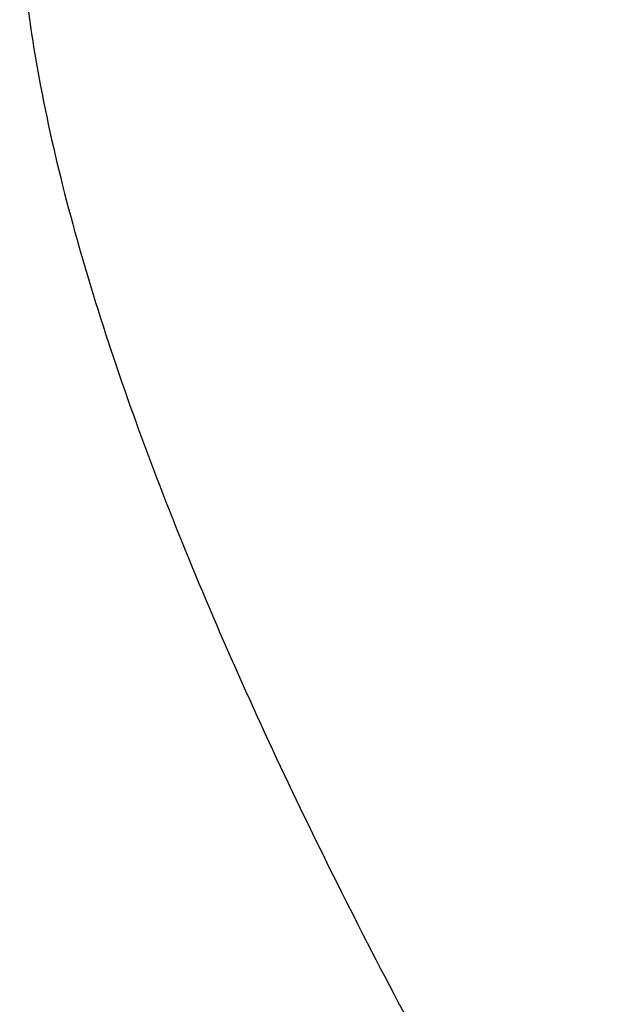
# Model space of a CAD drawing. Header units: millimetres. Extents: x 245 to 557, y 190 to 283.
# Tile 49 of 53: x 492.91 to 495.9, y 224.27 to 229.28. Entities that reach past the tile are written whole.
import ezdxf

# ---------------------------------------------------------------- set-up
doc = ezdxf.new("R2010")
doc.units = ezdxf.units.MM
doc.layers.add('OUT', color=3, linetype='Continuous')

msp = doc.modelspace()

# ---------------------------------------------------------------- linework, layer by layer
at = {"layer": 'OUT', "color": 0}
msp.add_open_spline([(492.9113, 229.7657), (492.923, 229.5733), (492.9454, 229.3762), (493.0095, 228.9726), (493.0513, 228.7655), (493.2004, 228.1398), (493.3314, 227.7141), (493.6424, 226.8455), (493.8224, 226.4026), (494.2241, 225.4993), (494.4453, 225.0406), (494.9151, 224.1265), (495.1648, 223.6686), (495.6943, 222.753), (495.9736, 222.2951), (496.4249, 221.6145), (496.5808, 221.3888), (496.9095, 220.9428), (497.082, 220.7225), (497.4532, 220.3034), (497.6516, 220.1021), (497.9905, 219.8541), (498.1129, 219.7794), (498.3766, 219.6714), (498.5196, 219.6396), (498.8032, 219.6424), (498.9456, 219.677), (499.2064, 219.788), (499.3289, 219.8643), (499.6676, 220.1165), (499.8637, 220.3171), (500.2341, 220.7379), (500.4044, 220.9563), (500.7304, 221.3996), (500.8857, 221.6248), (501.3363, 222.3051), (501.6168, 222.7652), (502.1504, 223.6892), (502.4024, 224.1524), (503.1039, 225.5205), (503.5061, 226.4116), (503.9733, 227.7173), (504.106, 228.15), (504.3032, 228.9803), (504.3689, 229.3805), (504.3924, 229.7657)], degree=3, knots=[0, 0, 0, 0, 0.03125, 0.03125, 0.0625, 0.0625, 0.125, 0.125, 0.1875, 0.1875, 0.25, 0.25, 0.3125, 0.3125, 0.375, 0.375, 0.40625, 0.40625, 0.4375, 0.4375, 0.46875, 0.46875, 0.484375, 0.484375, 0.5, 0.5, 0.515625, 0.515625, 0.53125, 0.53125, 0.5625, 0.5625, 0.59375, 0.59375, 0.625, 0.625, 0.6875, 0.6875, 0.75, 0.75, 0.875, 0.875, 0.9375, 0.9375, 1, 1, 1, 1], dxfattribs=at)

doc.saveas('drawing.dxf')
